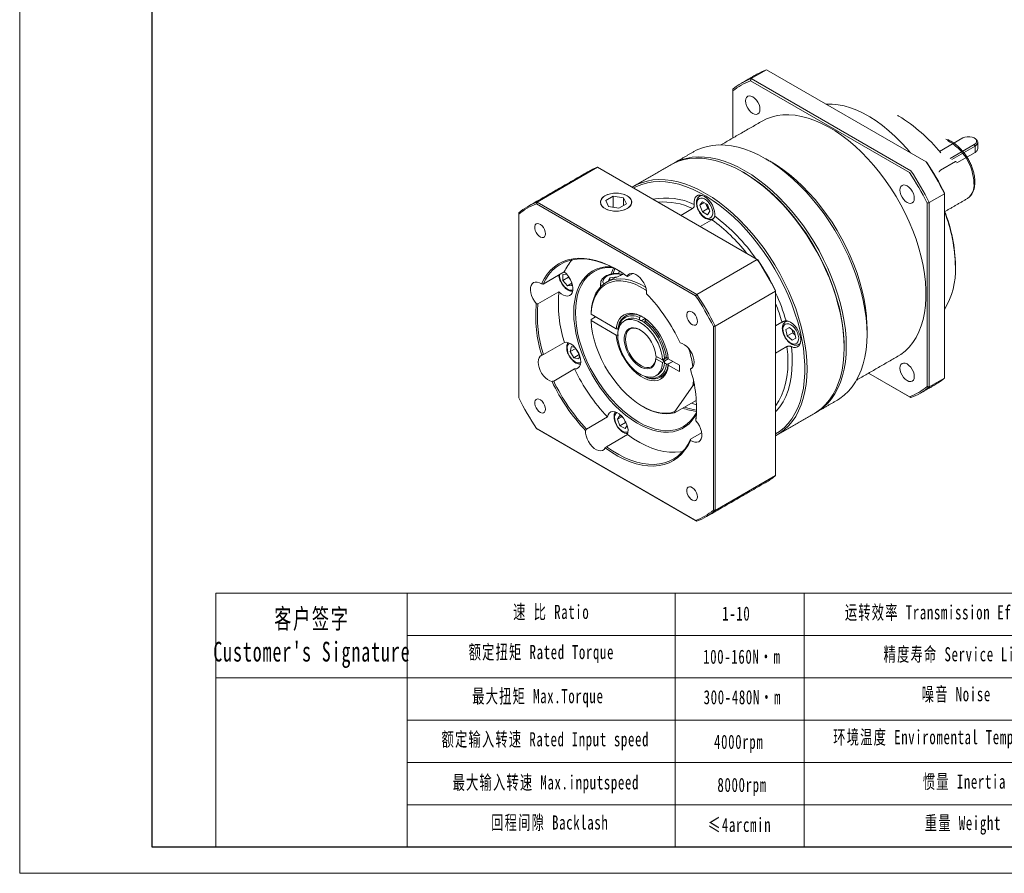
# Model space of a CAD drawing. Header units: millimetres. Extents: x -102 to 617, y -102 to 407.
# Tile 1 of 4: x -102 to 217, y -102 to 175. Entities that reach past the tile are written whole.
import ezdxf

# ---------------------------------------------------------------- set-up
doc = ezdxf.new("R2010")
doc.units = ezdxf.units.MM
doc.header["$LTSCALE"] = 10
doc.layers.get('0').update_dxf_attribs({"lineweight": 18})
doc.layers.add('7标注层', color=4, linetype='Continuous', lineweight=18)
doc.layers.add('图框_外框线', color=7, linetype='Continuous', lineweight=18)
doc.styles.add('标准', font='txt', dxfattribs={"width": 0.667})

msp = doc.modelspace()

# ---------------------------------------------------------------- linework, layer by layer
at = {"color": 7, "linetype": 'Continuous', "lineweight": 15}
for p, q in [((134.96, 155.84), (139.91, 158.7)), ((191.66, 128.82), (139.91, 158.7)), ((186.23, 125.42), (134.73, 155.15)), ((134.96, 155.84), (186.71, 125.96)), ((129.01, 152.41), (129.01, 151.85)), ((129.01, 151.85), (129.01, 136.59)), ((203.54, 136.61), (195.98, 132.24)), ((199.45, 129.99), (207.22, 134.48)), ((207.5, 133.99), (200.01, 129.67)), ((207.22, 134.48), (207.5, 133.99)), ((207.5, 133.99), (207.5, 131.94)), ((208.38, 135.22), (208.38, 133.2)), ((207.5, 131.94), (201.63, 128.55)), ((201.2, 128.98), (196.25, 126.12)), ((85.18, 127.1), (65.59, 115.79)), ((136.93, 97.23), (85.18, 127.1)), ((192.65, 115.67), (197.6, 118.52)), ((197.6, 118.79), (197.6, 118.52)), ((197.6, 58.77), (197.6, 118.52)), ((116.96, 85.49), (65.41, 115.25)), ((65.59, 115.79), (117.34, 85.92)), ((90.29, 117.73), (87.84, 116.31)), ((87.84, 116.31), (88.73, 114.38)), ((93.63, 117.21), (90.29, 117.73)), ((90.29, 114.14), (90.29, 117.73)), ((92.08, 113.87), (94.53, 115.28)), ((94.53, 115.28), (93.63, 117.21)), ((93.63, 114.76), (93.63, 117.21)), ((118.33, 114.78), (119.14, 115.94)), ((119.74, 115.6), (118.33, 114.78)), ((119.14, 115.94), (120.78, 115)), ((120.5, 114.75), (120.3, 115.27)), ((120.78, 115), (121.59, 112.89)), ((191.94, 56.05), (191.94, 115.52)), ((192.65, 115.67), (192.65, 55.91)), ((204.87, 116.88), (205.04, 116.98)), ((59.65, 112.36), (59.65, 111.92)), ((59.65, 111.92), (59.65, 52.39)), ((88.73, 114.38), (92.08, 113.87)), ((112.17, 111.52), (115.99, 113.72)), ((119.14, 112.68), (118.33, 114.78)), ((120.91, 113.7), (119.14, 112.68)), ((120.78, 111.73), (119.14, 112.68)), ((120.91, 113.7), (120.5, 114.75)), ((121.59, 112.89), (120.78, 111.73)), ((121.39, 113.42), (120.91, 113.7)), ((122.24, 110.12), (118.42, 107.91)), ((136.93, 97.23), (117.34, 85.92)), ((67.61, 89.26), (74.4, 93.18)), ((92.02, 92.66), (92.21, 93.46)), ((96.56, 92.68), (94.86, 91.7)), ((201.14, 95.18), (201.14, 94.77)), ((73.98, 92.34), (75.19, 92.45)), ((73.98, 90.45), (73.98, 92.34)), ((75.74, 91.47), (73.98, 90.45)), ((75.39, 88.69), (73.98, 90.45)), ((76.81, 89.51), (75.39, 88.69)), ((75.74, 91.47), (75.74, 91.77)), ((76.45, 90.59), (75.74, 91.47)), ((76.46, 90.58), (76.45, 90.59)), ((76.81, 89.78), (76.81, 88.82)), ((86.18, 89.46), (86.18, 88.38)), ((88.65, 90.19), (89.14, 91.25)), ((89.14, 91.25), (91.69, 91.65)), ((89.14, 90.45), (89.14, 91.25)), ((72.67, 86.72), (65.88, 82.8)), ((76.81, 88.82), (75.39, 88.69)), ((142.87, 86.93), (123.28, 75.62)), ((142.87, 87.14), (142.87, 86.93)), ((142.87, 27.17), (142.87, 86.93)), ((91.23, 74.74), (83.07, 79.45)), ((83.07, 77.81), (84.49, 78.63)), ((83.07, 77.41), (91.23, 72.7)), ((98.78, 78.36), (98.78, 77.66)), ((99.07, 78.86), (99.14, 78.9)), ((100.56, 78.07), (99.49, 77.46)), ((100.55, 76.64), (100.55, 77.34)), ((100.87, 77.85), (100.83, 77.83)), ((142.87, 75.69), (144.94, 76.89)), ((146.04, 77), (146.11, 77.04)), ((91.89, 74.36), (91.87, 74.37)), ((122.72, 15.98), (122.72, 75.51)), ((123.28, 75.62), (123.28, 15.86)), ((146.22, 74.51), (147.37, 75.17)), ((147.37, 75.17), (146.22, 74.51)), ((146.64, 72.44), (146.22, 74.51)), ((148.41, 73.46), (146.64, 72.44)), ((147.37, 75.17), (148.95, 73.77)), ((148.41, 73.46), (148.21, 74.43)), ((149.15, 72.8), (148.41, 73.46)), ((148.95, 73.77), (149.37, 71.71)), ((172.5, 74.97), (172.5, 72.93)), ((67.63, 66.44), (74.42, 70.36)), ((148.22, 71.04), (146.64, 72.44)), ((149.37, 71.71), (148.22, 71.04)), ((76.34, 67.39), (76.76, 68.97)), ((78.09, 68.4), (76.34, 67.39)), ((77.49, 65.39), (76.34, 67.39)), ((76.76, 68.97), (77.86, 68.68)), ((78.68, 67.41), (78.19, 68.27)), ((79.18, 66.56), (78.68, 67.41)), ((146.56, 68.99), (142.87, 66.86)), ((150.36, 69.68), (150.28, 69.64)), ((165.07, 69.05), (165.07, 68.64)), ((79.24, 66.4), (77.49, 65.39)), ((79.07, 64.97), (77.49, 65.39)), ((79.37, 66.07), (79.07, 64.97)), ((106.2, 64.67), (104.11, 65.87)), ((104.11, 65.3), (104.6, 65.59)), ((104.11, 65.06), (106.2, 63.85)), ((106.2, 64.67), (106.91, 65.08)), ((106.91, 64.26), (106.2, 63.85)), ((107.76, 65.37), (106.38, 64.57)), ((106.38, 64.57), (106.91, 64.26)), ((107.47, 65.37), (106.86, 65.72)), ((106.87, 65.67), (106.91, 65.69)), ((107.03, 64.39), (108.11, 65.01)), ((108.03, 65.36), (108.07, 65.38)), ((109.52, 64.18), (108.03, 63.32)), ((109.52, 64.18), (108.1, 63.36)), ((111.69, 62.93), (108.11, 65)), ((77.76, 61.74), (70.97, 57.82)), ((106.86, 63.67), (107.47, 63.32)), ((108.11, 62.95), (111.69, 60.89)), ((111.69, 60.89), (111.69, 62.93)), ((115.3, 61.78), (115.81, 62.08)), ((100.55, 59.33), (100.55, 59.36)), ((116.06, 56.24), (116.24, 57.88)), ((173.01, 60.38), (186.23, 52.75)), ((186.71, 52.48), (173.01, 60.38)), ((197.6, 58.77), (192.65, 55.91)), ((110.22, 47.93), (116.06, 56.24)), ((110.1, 47.47), (117.18, 51.55)), ((81.61, 42.25), (88.4, 46.17)), ((91.63, 45.45), (92.45, 46.61)), ((93.05, 46.27), (91.63, 45.45)), ((92.45, 43.35), (91.63, 45.45)), ((92.45, 46.61), (93.28, 46.13)), ((93.81, 45.42), (93.8, 45.44)), ((94.22, 44.37), (93.81, 45.42)), ((65.41, 42.41), (116.96, 12.65)), ((117.34, 12.43), (65.59, 42.3)), ((94.22, 44.37), (92.45, 43.35)), ((94.08, 42.4), (92.45, 43.35)), ((94.78, 43.4), (94.08, 42.4)), ((94.47, 44.22), (94.22, 44.37)), ((94.86, 40.44), (88.07, 36.53)), ((115.32, 38.96), (118.91, 41.04)), ((142.87, 27.17), (123.28, 15.86))]:
    msp.add_line(p, q, dxfattribs=at)
for p, q in [((23.54, -10.95), (23.54, -93.19)), ((110.34, -10.95), (110.34, -93.19))]:
    msp.add_line(p, q)
for points in [[(137.81, 145.91), (137.73, 146.65), (137.5, 147.43), (137.13, 148.21), (136.65, 148.91), (136.08, 149.51), (135.48, 149.95), (134.87, 150.21), (134.31, 150.26), (133.83, 150.11), (133.46, 149.77), (133.22, 149.25), (133.15, 148.6), (133.22, 147.86), (133.46, 147.07), (133.83, 146.3), (134.31, 145.59), (134.87, 145), (135.48, 144.56), (136.08, 144.3), (136.65, 144.25), (137.13, 144.4), (137.5, 144.74), (137.73, 145.26), (137.81, 145.91)], [(186.54, 131.77), (185.46, 133.06), (183.56, 135.15), (181.59, 137.11), (179.58, 138.94), (177.54, 140.6), (175.46, 142.11), (173.38, 143.45), (171.29, 144.61), (169.2, 145.59), (167.14, 146.38), (165.11, 146.98), (163.12, 147.38), (161.19, 147.58), (159.32, 147.59), (159.16, 147.58)], [(138.48, 142.06), (139.88, 142.77), (141.57, 143.4), (143.36, 143.84), (145.24, 144.07), (147.19, 144.11), (149.21, 143.95), (151.28, 143.58), (153.4, 143.02), (155.56, 142.27), (157.74, 141.32), (159.93, 140.19), (162.13, 138.88), (164.31, 137.39), (166.48, 135.74), (168.62, 133.93), (170.72, 131.97), (172.76, 129.87), (174.75, 127.64), (176.66, 125.29), (178.5, 122.84), (180.24, 120.29), (181.89, 117.66), (183.43, 114.96), (184.85, 112.21), (186.16, 109.42), (187.33, 106.6), (188.37, 103.76), (189.28, 100.93), (190.03, 98.11), (190.65, 95.32), (191.11, 92.58), (191.42, 89.89), (191.57, 87.27), (191.57, 84.74), (191.42, 82.3), (191.11, 79.96), (190.65, 77.75), (190.03, 75.67), (189.28, 73.73), (188.37, 71.94), (187.33, 70.3), (186.16, 68.84), (184.85, 67.55), (183.43, 66.45), (182.48, 65.85)], [(116.37, 132.18), (117.18, 132.62), (118.87, 133.34), (120.66, 133.88), (122.53, 134.21), (124.49, 134.36), (126.52, 134.3), (128.61, 134.04), (130.75, 133.59), (132.93, 132.95), (135.14, 132.11), (137.38, 131.09), (139.62, 129.88), (141.86, 128.5), (144.1, 126.94), (146.31, 125.22), (148.49, 123.35), (150.63, 121.33), (152.72, 119.17), (154.75, 116.89), (156.7, 114.49), (158.58, 111.98), (160.37, 109.38), (162.06, 106.7), (163.65, 103.95), (165.12, 101.15), (166.48, 98.3), (167.71, 95.42), (168.81, 92.53), (169.78, 89.63), (170.6, 86.74), (171.28, 83.88), (171.81, 81.05), (172.19, 78.28), (172.42, 75.56), (172.5, 72.93), (172.42, 70.38), (172.19, 67.94), (171.81, 65.6), (171.28, 63.39), (170.6, 61.31), (169.78, 59.37), (168.81, 57.59), (167.71, 55.96), (166.48, 54.51), (165.12, 53.22), (163.65, 52.12), (162.87, 51.64)], [(207.22, 134.48), (207.7, 134.86), (207.95, 135.31), (207.95, 135.78), (207.7, 136.23), (207.22, 136.61), (206.56, 136.88), (205.79, 137.03), (204.98, 137.03), (204.2, 136.88), (203.54, 136.61)], [(207.5, 136.44), (207.78, 136.26), (208.19, 135.82), (208.37, 135.34), (208.31, 134.85), (208.01, 134.39), (207.5, 133.99)], [(165.07, 68.64), (165, 71.28), (164.77, 73.99), (164.39, 76.77), (163.86, 79.59), (163.18, 82.45), (162.35, 85.34), (161.39, 88.24), (160.29, 91.13), (159.06, 94.01), (157.7, 96.86), (156.22, 99.67), (154.64, 102.42), (152.94, 105.1), (151.16, 107.7), (149.28, 110.2), (147.32, 112.6), (145.29, 114.89), (143.21, 117.05), (141.07, 119.06), (138.88, 120.94), (136.67, 122.66), (134.44, 124.21), (132.19, 125.59), (129.95, 126.8), (127.72, 127.82), (125.5, 128.66), (123.32, 129.31), (121.18, 129.76), (119.09, 130.01), (117.07, 130.07), (115.11, 129.93), (113.23, 129.59), (111.44, 129.06), (109.75, 128.33), (108.95, 127.9)], [(109.3, 128.1), (110.46, 128.74), (112.15, 129.47), (113.94, 130), (115.82, 130.34), (117.77, 130.48), (119.8, 130.42), (121.89, 130.17), (124.03, 129.72), (126.21, 129.07), (128.42, 128.23), (130.66, 127.21), (132.9, 126), (135.15, 124.62), (137.38, 123.06), (139.59, 121.35), (141.77, 119.47), (143.91, 117.45), (146, 115.3), (148.03, 113.01), (149.99, 110.61), (151.86, 108.11), (153.65, 105.51), (155.34, 102.83), (156.93, 100.08), (158.41, 97.27), (159.76, 94.42), (161, 91.54), (162.1, 88.65), (163.06, 85.75), (163.88, 82.86), (164.56, 80), (165.09, 77.17), (165.48, 74.4), (165.71, 71.69), (165.78, 69.05), (165.71, 66.5), (165.48, 64.06), (165.09, 61.72), (164.56, 59.51), (163.88, 57.43), (163.06, 55.5), (162.1, 53.71), (161, 52.09), (159.76, 50.63), (158.41, 49.35), (156.93, 48.24), (155.79, 47.56)], [(141.39, 128.86), (143.03, 127.86), (145.22, 126.37), (147.39, 124.72), (149.53, 122.91), (151.63, 120.95), (153.67, 118.85), (155.66, 116.62), (157.57, 114.27), (159.41, 111.82), (161.15, 109.27), (162.8, 106.64), (164.34, 103.94), (165.76, 101.19), (167.06, 98.4), (168.24, 95.58), (169.28, 92.74), (170.18, 89.91), (170.94, 87.09), (171.55, 84.3), (172.02, 81.56), (172.33, 78.87), (172.48, 76.25), (172.5, 74.97)], [(132.55, 125.39), (134.23, 124.37), (136.47, 122.85), (138.69, 121.17), (140.88, 119.33), (143.03, 117.34), (145.12, 115.21), (147.16, 112.95), (149.13, 110.56), (151.03, 108.07), (152.83, 105.49), (154.53, 102.82), (156.14, 100.07), (157.62, 97.27), (158.99, 94.43), (160.24, 91.55), (161.35, 88.66), (162.32, 85.76), (163.16, 82.87), (163.84, 80.01), (164.38, 77.18), (164.77, 74.4), (165, 71.69), (165.07, 69.05)], [(165.07, 69.05), (165.06, 70.36), (164.9, 73.04), (164.59, 75.78), (164.13, 78.59), (163.52, 81.43), (162.76, 84.31), (161.85, 87.21), (160.81, 90.11), (159.63, 92.99), (158.32, 95.86), (156.89, 98.68), (155.35, 101.45), (153.69, 104.16), (151.94, 106.79), (150.09, 109.33), (148.16, 111.77), (146.15, 114.09), (144.08, 116.29), (141.96, 118.35), (139.79, 120.27), (137.58, 122.03), (135.35, 123.63), (133.11, 125.06), (132.55, 125.39)], [(96.39, 120.63), (97.73, 121.39), (99.42, 122.12), (101.21, 122.65), (103.09, 122.99), (105.05, 123.13), (107.07, 123.07), (109.16, 122.82), (111.3, 122.37), (113.48, 121.72), (115.7, 120.89), (117.93, 119.86), (120.17, 118.65), (122.42, 117.27), (124.65, 115.72), (126.86, 114), (129.04, 112.13), (131.18, 110.11), (133.27, 107.95), (135.3, 105.66), (137.26, 103.26), (139.13, 100.76), (140.92, 98.16), (142.62, 95.48), (144.2, 92.73), (145.68, 89.92), (147.04, 87.07), (148.27, 84.2), (149.37, 81.3), (150.33, 78.4), (151.16, 75.51), (151.83, 72.65), (152.37, 69.83), (152.75, 67.05), (152.98, 64.34), (153.05, 61.7), (152.98, 59.16), (152.75, 56.71), (152.37, 54.38), (151.83, 52.16), (151.16, 50.08), (150.33, 48.15), (149.37, 46.36), (148.27, 44.74), (147.04, 43.28), (145.68, 42), (144.2, 40.9), (142.87, 40.11)], [(142.87, 40.67), (144.17, 41.52), (145.6, 42.69), (146.9, 44.05), (148.08, 45.57), (149.13, 47.27), (150.03, 49.12), (150.79, 51.12), (151.4, 53.26), (151.86, 55.53), (152.17, 57.92), (152.33, 60.42), (152.33, 63.01), (152.17, 65.69), (151.86, 68.43), (151.4, 71.24), (150.79, 74.09), (150.03, 76.97), (149.13, 79.86), (148.08, 82.76), (146.9, 85.65), (145.6, 88.51), (144.17, 91.33), (142.62, 94.11), (140.97, 96.81), (139.21, 99.44), (137.36, 101.98), (135.43, 104.42), (133.42, 106.74), (131.35, 108.94), (129.23, 111.01), (127.06, 112.92), (124.85, 114.68), (122.62, 116.28), (120.38, 117.71), (118.14, 118.96), (115.9, 120.03), (113.68, 120.91), (111.49, 121.6), (109.34, 122.09), (107.24, 122.38), (105.2, 122.47), (103.23, 122.37), (101.34, 122.06), (99.54, 121.55), (97.83, 120.85), (96.87, 120.35)], [(187.81, 117.04), (187.73, 117.79), (187.5, 118.57), (187.13, 119.34), (186.65, 120.05), (186.08, 120.64), (185.48, 121.08), (184.87, 121.34), (184.31, 121.4), (183.83, 121.25), (183.46, 120.9), (183.22, 120.39), (183.15, 119.74), (183.22, 118.99), (183.46, 118.21), (183.83, 117.44), (184.31, 116.73), (184.87, 116.14), (185.48, 115.7), (186.08, 115.44), (186.65, 115.38), (187.13, 115.53), (187.5, 115.88), (187.73, 116.39), (187.81, 117.04)], [(87.58, 117.88), (86.9, 117.4), (86.42, 116.85), (86.14, 116.26), (86.09, 115.64), (86.26, 115.03), (86.64, 114.46), (87.22, 113.94), (87.97, 113.51), (88.87, 113.17), (89.86, 112.95), (90.92, 112.86), (91.98, 112.89), (93.01, 113.05), (93.96, 113.33), (94.79, 113.71), (95.46, 114.19), (95.94, 114.74), (96.22, 115.34), (96.28, 115.95), (96.11, 116.56), (95.73, 117.13), (95.15, 117.65), (94.39, 118.08), (93.5, 118.42), (92.5, 118.64), (91.45, 118.74), (90.38, 118.7), (89.35, 118.55), (88.4, 118.27), (87.58, 117.88)], [(89.87, 118.61), (88.89, 118.4), (88, 118.06), (87.26, 117.63), (86.68, 117.12), (86.3, 116.55), (86.14, 115.95), (86.19, 115.34), (86.46, 114.75), (86.94, 114.21), (87.61, 113.73), (88.43, 113.35), (89.37, 113.07), (90.39, 112.92), (91.45, 112.88), (92.49, 112.98), (93.48, 113.2), (94.36, 113.53), (95.11, 113.96), (95.68, 114.47), (96.06, 115.04), (96.23, 115.64), (96.17, 116.25), (95.9, 116.84), (95.42, 117.39), (94.76, 117.86), (93.93, 118.24), (92.99, 118.52), (91.97, 118.68), (90.92, 118.71), (89.87, 118.61)], [(116.51, 115.04), (116.47, 115.9), (116.58, 116.66), (116.85, 117.28), (117.26, 117.74), (117.79, 118.02), (118.41, 118.09), (119.1, 117.96), (119.82, 117.63), (120.54, 117.13), (121.23, 116.46), (121.85, 115.67), (122.38, 114.79), (122.79, 113.86), (123.06, 112.92), (123.17, 112.03), (123.13, 111.21)], [(117.4, 115.32), (117.48, 114.53), (117.72, 113.71), (118.09, 112.89), (118.59, 112.13), (119.17, 111.48), (119.8, 110.98), (120.44, 110.65), (121.05, 110.53), (121.6, 110.61), (122.03, 110.9), (122.34, 111.37), (122.5, 112), (122.5, 112.74), (122.34, 113.55), (122.03, 114.38), (121.6, 115.17), (121.05, 115.89), (120.44, 116.47), (119.8, 116.88), (119.17, 117.11), (118.59, 117.13), (118.09, 116.94), (117.72, 116.56), (117.48, 116.01), (117.4, 115.32)], [(118.28, 117.78), (118.61, 117.91), (119.06, 117.97)], [(68.32, 105.58), (68.25, 106.23), (68.02, 106.91), (67.66, 107.56), (67.2, 108.13), (66.69, 108.56), (66.16, 108.82), (65.67, 108.88), (65.26, 108.74), (64.96, 108.41), (64.81, 107.91), (64.81, 107.31), (64.96, 106.63), (65.26, 105.96), (65.67, 105.34), (66.16, 104.84), (66.69, 104.49), (67.2, 104.33), (67.66, 104.37), (68.02, 104.61), (68.25, 105.02), (68.32, 105.58)], [(67.04, 89.31), (67.87, 90.95), (68.85, 92.43), (69.96, 93.73), (71.2, 94.86), (72.56, 95.8), (74.03, 96.56), (75.6, 97.11), (77.27, 97.47), (79.02, 97.63), (80.84, 97.58), (82.73, 97.33), (84.66, 96.89), (86.64, 96.24), (88.64, 95.4), (90.66, 94.38), (92.68, 93.17), (94.69, 91.78)], [(91.33, 93.99), (90.89, 94.24), (88.9, 95.25), (86.93, 96.07), (84.99, 96.7), (83.08, 97.14), (81.23, 97.38), (79.43, 97.43), (77.71, 97.27), (76.07, 96.92), (74.52, 96.37), (73.07, 95.64), (71.73, 94.71), (70.51, 93.6), (69.41, 92.32), (68.44, 90.87), (67.61, 89.26)], [(74.4, 93.18), (75.11, 92.53), (75.77, 91.74), (76.32, 90.85), (76.76, 89.9), (77.05, 88.95), (77.19, 88.02), (77.16, 87.18), (76.96, 86.46), (76.62, 85.9), (76.14, 85.53), (75.54, 85.36), (74.86, 85.4), (74.13, 85.65), (73.39, 86.1), (72.67, 86.72)], [(77.46, 80.03), (77.54, 82.05), (77.77, 83.97), (78.15, 85.76), (78.68, 87.43), (79.36, 88.95), (80.18, 90.32), (81.12, 91.52), (82.2, 92.55), (83.4, 93.4), (84.7, 94.06), (86.11, 94.53), (87.6, 94.8), (89.18, 94.87), (89.74, 94.85)], [(90.18, 94.64), (89.87, 94.66), (88.28, 94.62), (86.77, 94.38), (85.35, 93.94), (84.04, 93.31), (82.83, 92.48), (81.74, 91.47), (80.78, 90.29), (79.95, 88.93), (79.27, 87.42), (78.73, 85.76), (78.34, 83.96), (78.11, 82.05), (78.03, 80.03)], [(93.04, 92.28), (92.28, 92.45), (91.31, 92.53), (90.32, 92.48), (89.39, 92.3), (88.55, 92), (87.85, 91.6), (87.33, 91.11), (87.02, 90.57), (86.93, 90), (87.08, 89.44), (87.17, 89.27)], [(89.64, 92.54), (90.01, 93.62), (90.39, 94.51)], [(90.78, 94.3), (90.65, 93.99), (90.2, 92.65)], [(101.07, 86.12), (101.05, 86.96), (100.88, 87.86), (100.57, 88.79), (100.13, 89.69), (99.57, 90.54), (98.94, 91.29), (98.24, 91.9), (97.53, 92.35), (96.82, 92.63), (96.15, 92.7), (95.56, 92.58), (95.06, 92.27), (94.69, 91.78)], [(67.04, 89.31), (66.32, 89.7), (65.62, 89.91), (64.98, 89.92), (64.42, 89.73), (63.96, 89.35), (63.63, 88.81), (63.45, 88.11), (63.41, 87.31), (63.53, 86.42), (63.8, 85.5), (64.2, 84.58), (64.72, 83.71), (65.33, 82.92)], [(72.83, 92.28), (72.86, 91.61), (73.03, 90.8), (73.35, 89.97), (73.8, 89.18), (74.35, 88.48), (74.96, 87.91), (75.61, 87.51), (76.23, 87.3), (76.81, 87.3), (77.18, 87.43)], [(83.07, 79.86), (83.24, 81.65), (83.56, 83.33), (84.04, 84.87), (84.67, 86.27), (85.44, 87.5), (86.35, 88.56), (87.39, 89.43), (88.55, 90.11), (89.81, 90.6), (91.17, 90.88), (92.62, 90.96), (94.13, 90.83), (95.7, 90.5), (97.31, 89.96), (98.95, 89.23), (100.59, 88.31), (100.79, 88.18)], [(101.02, 87.19), (100.66, 87.43), (99.02, 88.4), (97.39, 89.17), (95.78, 89.75), (94.21, 90.12), (92.69, 90.29), (91.24, 90.25), (89.87, 90), (88.6, 89.55), (87.43, 88.89), (86.38, 88.05), (85.47, 87.01), (84.69, 85.8), (84.05, 84.42), (83.57, 82.9), (83.24, 81.23), (83.07, 79.45)], [(117.22, 47.25), (116.76, 46.4), (115.87, 45.12), (114.86, 44), (113.72, 43.06), (112.47, 42.31), (111.11, 41.75), (109.66, 41.38), (108.13, 41.21), (106.52, 41.23), (104.85, 41.46), (103.13, 41.88), (101.37, 42.5), (99.59, 43.3), (97.81, 44.29), (96.02, 45.45), (94.25, 46.78), (92.51, 48.27), (90.82, 49.91), (89.18, 51.67), (87.6, 53.56), (86.11, 55.56), (84.7, 57.65), (83.4, 59.82), (82.2, 62.04), (81.12, 64.31), (80.18, 66.61), (79.36, 68.92), (78.68, 71.23), (78.15, 73.5), (77.77, 75.74), (77.54, 77.92), (77.46, 80.03)], [(78.03, 80.03), (78.11, 77.92), (78.34, 75.74), (78.73, 73.5), (79.27, 71.22), (79.95, 68.92), (80.78, 66.61), (81.74, 64.31), (82.83, 62.04), (84.04, 59.82), (85.35, 57.66), (86.77, 55.59), (88.28, 53.61), (89.87, 51.74), (91.52, 49.99), (93.23, 48.39), (94.98, 46.93), (96.75, 45.64), (98.54, 44.51), (100.32, 43.57), (102.1, 42.82), (103.84, 42.26), (105.55, 41.89), (107.2, 41.73), (108.79, 41.77), (110.3, 42.01), (111.72, 42.45), (113.04, 43.08), (114.24, 43.9), (115.33, 44.92), (116.29, 46.1), (117.12, 47.46), (117.26, 47.73)], [(91.23, 74.74), (91.43, 75.97), (91.8, 77.06), (92.32, 77.99), (92.98, 78.74), (93.77, 79.3), (94.68, 79.65), (95.68, 79.8), (96.76, 79.73), (97.9, 79.45), (99.08, 78.96), (100.26, 78.28), (101.43, 77.41), (102.57, 76.38), (103.65, 75.2), (104.66, 73.89), (105.56, 72.49), (106.35, 71.02), (107.02, 69.5), (107.54, 67.97), (107.9, 66.46), (108.11, 65)], [(117.57, 77.15), (117.5, 77.8), (117.27, 78.48), (116.91, 79.13), (116.45, 79.7), (115.94, 80.13), (115.41, 80.39), (114.92, 80.45), (114.51, 80.31), (114.21, 79.97), (114.06, 79.48), (114.06, 78.87), (114.21, 78.2), (114.51, 77.53), (114.92, 76.91), (115.41, 76.41), (115.94, 76.06), (116.45, 75.9), (116.91, 75.94), (117.27, 76.18), (117.5, 76.59), (117.57, 77.15)], [(83.07, 77.41), (83.25, 75.39), (83.58, 73.32), (84.08, 71.19), (84.74, 69.05), (85.54, 66.9), (86.49, 64.77), (87.57, 62.68), (88.77, 60.66), (90.08, 58.71), (91.48, 56.87), (92.97, 55.15), (94.53, 53.57), (96.13, 52.14), (97.78, 50.87), (99.44, 49.79), (101.1, 48.9), (102.75, 48.21), (104.37, 47.73), (105.94, 47.46), (107.45, 47.4), (108.88, 47.56), (110.22, 47.93)], [(106.2, 64.67), (106.07, 65.97), (105.79, 67.32), (105.35, 68.69), (104.78, 70.06), (104.09, 71.4), (103.28, 72.67), (102.38, 73.85), (101.4, 74.91), (100.38, 75.83), (99.32, 76.59), (98.25, 77.18), (97.2, 77.57), (96.19, 77.77), (95.23, 77.77), (94.36, 77.56), (93.59, 77.16), (92.93, 76.57), (92.41, 75.8), (92.02, 74.87), (91.79, 73.81), (91.71, 72.62), (91.79, 71.35), (92.02, 70.01), (92.41, 68.64), (92.93, 67.27), (93.59, 65.92), (94.36, 64.62), (95.23, 63.41), (96.19, 62.31), (97.2, 61.34), (98.25, 60.52), (99.32, 59.87), (100.38, 59.41), (101.4, 59.15), (102.38, 59.09), (103.28, 59.22), (104.09, 59.56), (104.78, 60.09), (105.35, 60.81), (105.79, 61.68), (106.07, 62.7), (106.2, 63.85)], [(106.91, 65.08), (106.78, 66.37), (106.49, 67.73), (106.06, 69.1), (105.49, 70.47), (104.79, 71.8), (103.99, 73.08), (103.09, 74.25), (102.11, 75.32), (101.08, 76.24), (100.02, 77), (98.96, 77.59), (97.91, 77.98), (96.89, 78.18), (95.94, 78.18), (95.07, 77.97), (94.54, 77.72)], [(100.83, 77.83), (102.03, 76.88), (102.26, 76.68)], [(146.27, 77.36), (146.96, 77.22), (147.68, 76.89), (148.4, 76.37), (149.09, 75.7), (149.71, 74.91), (150.23, 74.02), (150.63, 73.09), (150.9, 72.16), (151.01, 71.26), (150.96, 70.45), (150.76, 69.76), (150.41, 69.22), (149.94, 68.86), (149.36, 68.7), (148.69, 68.74), (147.98, 68.98)], [(104.11, 65.06), (103.97, 64.11), (103.67, 63.29), (103.23, 62.63), (102.66, 62.15), (101.98, 61.86), (101.2, 61.78), (100.35, 61.9), (99.46, 62.22), (98.56, 62.73), (97.66, 63.42), (96.81, 64.26), (96.02, 65.23), (95.33, 66.3), (94.74, 67.44), (94.29, 68.6), (93.98, 69.76), (93.82, 70.88), (93.82, 71.93), (93.98, 72.87), (94.29, 73.67), (94.74, 74.31), (95.33, 74.77), (96.02, 75.04), (96.81, 75.1), (97.66, 74.96), (98.56, 74.61), (99.46, 74.08), (100.35, 73.38), (101.2, 72.52), (101.98, 71.53), (102.66, 70.46), (103.23, 69.31), (103.67, 68.15), (103.97, 66.99), (104.11, 65.87)], [(99.07, 74.34), (98.55, 74.59), (97.68, 74.87), (96.85, 74.95), (96.11, 74.82), (95.46, 74.48), (94.93, 73.96), (94.54, 73.25), (94.3, 72.4), (94.22, 71.42), (94.3, 70.35), (94.54, 69.21), (94.93, 68.06), (95.46, 66.93), (96.11, 65.84), (96.85, 64.85), (97.68, 63.97), (98.55, 63.25), (99.44, 62.7), (100.33, 62.34), (101.17, 62.18), (101.95, 62.23), (102.64, 62.48), (103.22, 62.94), (103.67, 63.57), (103.97, 64.37), (104.11, 65.3)], [(147.13, 76.35), (146.54, 76.41), (146.02, 76.27), (145.62, 75.92), (145.35, 75.4), (145.23, 74.74), (145.28, 73.97), (145.49, 73.15), (145.84, 72.33), (146.31, 71.55), (146.88, 70.87), (147.5, 70.34), (148.14, 69.97), (148.76, 69.81), (149.32, 69.85), (149.79, 70.09), (150.12, 70.53), (150.32, 71.13), (150.35, 71.85), (150.22, 72.65), (149.94, 73.48), (149.53, 74.28), (149.01, 75.02), (148.41, 75.63), (147.77, 76.08), (147.13, 76.35)], [(74.42, 70.36), (75.07, 70.4), (75.78, 70.23), (76.52, 69.85), (77.26, 69.29), (77.95, 68.57), (78.56, 67.73), (79.07, 66.81), (79.44, 65.85), (79.66, 64.91), (79.72, 64.01), (79.61, 63.23), (79.35, 62.58), (78.94, 62.1), (78.4, 61.81), (77.76, 61.74)], [(108.11, 62.95), (107.9, 61.73), (107.54, 60.64), (107.02, 59.71), (106.35, 58.96), (105.56, 58.4), (104.66, 58.04), (103.65, 57.9), (102.57, 57.96), (101.43, 58.24), (100.26, 58.73), (99.08, 59.41), (97.9, 60.28), (96.76, 61.32), (95.68, 62.5), (94.68, 63.8), (93.77, 65.2), (92.98, 66.68), (92.32, 68.19), (91.8, 69.72), (91.43, 71.23), (91.23, 72.7)], [(115.25, 61.7), (115.74, 62.01), (116.11, 62.5), (116.35, 63.15), (116.43, 63.92), (116.36, 64.79), (116.15, 65.7), (115.79, 66.63), (115.31, 67.52), (114.72, 68.34), (114.06, 69.04), (113.36, 69.61), (112.64, 70), (111.94, 70.21)], [(76.08, 70.1), (75.77, 69.82), (75.49, 69.32), (75.36, 68.66), (75.39, 67.9), (75.59, 67.08), (75.92, 66.26), (76.39, 65.48), (76.95, 64.79), (77.57, 64.24), (78.21, 63.86), (78.84, 63.68), (79.4, 63.7), (79.71, 63.82)], [(107.75, 67.17), (107.81, 66.88), (108.03, 65.36)], [(142.87, 49.79), (142.92, 49.86), (143.94, 51.42), (144.82, 53.15), (145.54, 55.03), (146.11, 57.07), (146.53, 59.23), (146.78, 61.52), (146.87, 63.92), (146.79, 66.42), (146.56, 68.99)], [(147.98, 68.98), (148.21, 66.35), (148.28, 63.81), (148.18, 61.37), (147.92, 59.04), (147.49, 56.83), (146.91, 54.76), (146.17, 52.84), (145.27, 51.08), (144.23, 49.49), (143.04, 48.07), (142.87, 47.9)], [(155.44, 47.35), (156.22, 47.84), (157.7, 48.94), (159.06, 50.22), (160.29, 51.68), (161.39, 53.3), (162.35, 55.09), (163.18, 57.02), (163.86, 59.1), (164.39, 61.32), (164.77, 63.65), (165, 66.1), (165.07, 68.64)], [(67.12, 66.2), (66.62, 65.89), (66.25, 65.39), (66.02, 64.75), (65.93, 63.97), (66, 63.11), (66.22, 62.19), (66.58, 61.27), (67.06, 60.38), (67.64, 59.56), (68.3, 58.85), (69.01, 58.29), (69.72, 57.9), (70.42, 57.69)], [(187.81, 59.3), (187.73, 60.05), (187.5, 60.83), (187.13, 61.6), (186.65, 62.31), (186.08, 62.91), (185.48, 63.35), (184.87, 63.6), (184.31, 63.66), (183.83, 63.51), (183.46, 63.17), (183.22, 62.65), (183.15, 62), (183.22, 61.26), (183.46, 60.47), (183.83, 59.7), (184.31, 58.99), (184.87, 58.4), (185.48, 57.96), (186.08, 57.7), (186.65, 57.64), (187.13, 57.79), (187.5, 58.14), (187.73, 58.65), (187.81, 59.3)], [(68.32, 48.71), (68.25, 49.36), (68.02, 50.04), (67.66, 50.69), (67.2, 51.26), (66.69, 51.69), (66.16, 51.95), (65.67, 52.01), (65.26, 51.87), (64.96, 51.53), (64.81, 51.04), (64.81, 50.43), (64.96, 49.76), (65.26, 49.09), (65.67, 48.47), (66.16, 47.97), (66.69, 47.62), (67.2, 47.46), (67.66, 47.5), (68.02, 47.74), (68.25, 48.15), (68.32, 48.71)], [(88.4, 46.17), (88.6, 46.88), (88.96, 47.43), (89.45, 47.79), (90.06, 47.94), (90.74, 47.88), (91.47, 47.62), (92.22, 47.15), (92.93, 46.52), (93.59, 45.74), (94.16, 44.85), (94.6, 43.91), (94.91, 42.95), (95.06, 42.02), (95.04, 41.17), (94.86, 40.44)], [(117.25, 50.08), (115.6, 50.62), (115.57, 50.63)], [(117.05, 45.42), (117.22, 47.27), (117.27, 49.05)], [(91.43, 47.64), (91.07, 47.31), (90.81, 46.78), (90.71, 46.11), (90.76, 45.34), (90.97, 44.52), (91.33, 43.7), (91.8, 42.92), (92.37, 42.25), (93, 41.72), (93.64, 41.36), (94.26, 41.21), (94.82, 41.26), (95.06, 41.36)], [(115.33, 38.59), (116.04, 38.2), (116.74, 37.99), (117.38, 37.98), (117.95, 38.17), (118.4, 38.54), (118.73, 39.09), (118.92, 39.78), (118.95, 40.59), (118.83, 41.48), (118.57, 42.4), (118.17, 43.32), (117.65, 44.19), (117.04, 44.97)], [(81.29, 41.78), (81.31, 40.94), (81.48, 40.04), (81.79, 39.11), (82.24, 38.2), (82.79, 37.36), (83.43, 36.61), (84.12, 36), (84.84, 35.54), (85.54, 35.27), (86.21, 35.19), (86.8, 35.31), (87.3, 35.63), (87.67, 36.12)], [(115.33, 38.59), (114.49, 36.95), (113.51, 35.47), (112.4, 34.16), (111.16, 33.04), (109.8, 32.09), (108.33, 31.34), (106.76, 30.78), (105.09, 30.43), (103.34, 30.27), (101.52, 30.32), (99.64, 30.56), (97.7, 31.01), (95.73, 31.66), (93.72, 32.49), (91.71, 33.52), (89.69, 34.73), (87.67, 36.12)], [(88.07, 36.53), (90.05, 35.17), (92.04, 33.98), (94.03, 32.98), (96, 32.15), (97.94, 31.52), (99.85, 31.08), (101.7, 30.84), (103.5, 30.8), (105.22, 30.95), (106.86, 31.3), (108.41, 31.85), (109.86, 32.59), (111.2, 33.51), (112.42, 34.62), (113.52, 35.9), (114.49, 37.35), (115.32, 38.96)], [(112.79, 35.01), (112.01, 34.87), (110.29, 34.72), (108.49, 34.76), (106.64, 35), (104.73, 35.44), (102.79, 36.07), (100.82, 36.89), (98.83, 37.9), (96.84, 39.09), (94.86, 40.44)], [(117.57, 20.28), (117.5, 20.92), (117.27, 21.6), (116.91, 22.26), (116.45, 22.82), (115.94, 23.26), (115.41, 23.51), (114.92, 23.58), (114.51, 23.43), (114.21, 23.1), (114.06, 22.61), (114.06, 22), (114.21, 21.33), (114.51, 20.66), (114.92, 20.04), (115.41, 19.53), (115.94, 19.19), (116.45, 19.02), (116.91, 19.06), (117.27, 19.3), (117.5, 19.72), (117.57, 20.28)]]:
    msp.add_lwpolyline(points, dxfattribs=at)
for centre, radius, start, end in [((146.54, 140.34), 19.52, 109.8546, 119.9764), ((141.56, 137.54), 19.45, 109.8425, 130.1683), ((141.37, 137.05), 19.28, 110.1462, 129.8646), ((155.9, 99.39), 51.82, 38.6822, 58.7839), ((190.61, 121.29), 16.55, 2.1756, 61.3974), ((107.96, 73.64), 100.25, 26.6001, 33.3999), ((108.81, 74.12), 99.4, 26.7024, 33.2976), ((91.81, 108.74), 19.52, 109.8546, 119.9764), ((103.15, 70.86), 99.4, 26.7024, 33.2976), ((103.01, 70.78), 100.25, 26.6001, 33.3999), ((201.61, 121.36), 5.56, 308.0659, 5.6866), ((72.19, 97.49), 19.45, 109.8425, 130.1683), ((72.04, 97.11), 19.31, 110.0851, 129.9257), ((107.32, 96.24), 20.92, 63.9531, 101.5532), ((106.64, 94.47), 21.4, 64.0933, 95.0096), ((123.2, 115.81), 2.9, 191.3043, 201.4535), ((123.58, 115.93), 3.29, 200.9905, 227.6881), ((150.64, 94.34), 50.51, 0.9462, 21.5869), ((148.78, 93.68), 52.37, 1.1947, 21.2084), ((89.99, 65.66), 54.92, 37.6844, 54.0507), ((88.24, 63.86), 58.82, 34.8424, 53.6082), ((88.35, 87.03), 15.24, 138.5105, 156.2153), ((53.23, 42.04), 100.25, 26.6001, 33.3999), ((53.91, 42.43), 99.57, 26.6818, 33.3182), ((175.79, 93.94), 25.37, 329.3254, 1.877), ((79.11, 92.72), 3.4, 200.9241, 218.7481), ((87.99, 89.48), 1.81, 179.8133, 208.8165), ((113.34, 82.8), 40.86, 174.4903, 197.7209), ((84.31, 59.4), 64.5, 16.1626, 24.7908), ((55.97, 43.63), 61.97, 25.4022, 43.2917), ((33.76, 30.8), 99.57, 26.6818, 33.3182), ((33.65, 30.74), 100.25, 26.6001, 33.3999), ((106.43, 78.86), 41.3, 174.3577, 197.8535), ((106.55, 78.88), 40.86, 174.4903, 197.7209), ((85.87, 59.99), 61.44, 15.9602, 21.9142), ((96.63, 74.76), 4.76, 59.2477, 180.7631), ((96.46, 74.41), 4.59, 59.5448, 180.466), ((96.66, 74.03), 5.52, 54.7187, 115.6187), ((90.04, 63.29), 17.55, 6.7986, 53.2014), ((146.87, 75.68), 1.56, 89.2804, 119.2858), ((151.42, 75.2), 3.3, 193.5215, 226.4729), ((149.56, 71.02), 1.56, 300.7096, 330.7134), ((81.6, 69.1), 3.37, 200.9016, 210.0729), ((81.6, 69.09), 3.37, 209.9271, 219.0931), ((84.01, 58.11), 32.35, 7.6709, 18.4963), ((102.06, 63.98), 4.85, 304.2176, 3.299), ((133.1, 88.14), 61.32, 205.5031, 223.1908), ((102.88, 63.29), 4.59, 239.5448, 0.466), ((103.27, 63.26), 4.76, 239.2477, 0.7631), ((102.75, 63.52), 5.36, 304.3332, 358.3707), ((75.94, 49.03), 41.3, 354.3577, 17.8535), ((126.4, 84.27), 61.97, 205.4022, 223.2917), ((126.31, 84.22), 61.32, 205.5031, 223.1908), ((185.02, 73.67), 19.51, 300.0156, 310.1587), ((179.59, 70.85), 19.28, 290.1462, 309.8646), ((180.1, 70.77), 19.45, 289.8425, 310.1683), ((148.61, 97.1), 99.57, 206.6818, 213.3182), ((107.58, 61.24), 14, 237.3132, 280.3713), ((118.99, 65.18), 17.28, 249.0553, 264.213), ((119.73, 65.86), 17.61, 249.1118, 261.9482), ((96.98, 46.66), 3.41, 201.2611, 219.0613), ((130.29, 42.08), 19.51, 300.0156, 310.1587), ((110.32, 30.79), 19.31, 290.0851, 309.9257), ((110.74, 30.73), 19.45, 289.8425, 310.1683)]:
    msp.add_arc(centre, radius, start, end, dxfattribs=at)
for points in [[(136.78, 157.25), (131.83, 154.39)], [(134.73, 155.15), (134.96, 155.84)], [(182.76, 143.71), (182.41, 143.91)], [(138.48, 142.06), (125.14, 134.36)], [(207.5, 136.44), (207.22, 136.61)], [(116.37, 132.18), (109.65, 128.3)], [(108.95, 127.9), (96.93, 120.96)], [(141.39, 128.86), (139.62, 129.88)], [(201.43, 128.85), (201.2, 128.98)], [(82.05, 125.65), (62.47, 114.34)], [(132.55, 125.39), (132.2, 125.59)], [(195.78, 125.58), (196.25, 126.12)], [(118.76, 118.05), (118.28, 117.77)], [(65.41, 115.25), (65.59, 115.79)], [(87.61, 117.86), (87.58, 117.84)], [(94.79, 117.84), (94.76, 117.86)], [(192.65, 115.67), (191.94, 115.52)], [(197.68, 112.73), (204.87, 116.88)], [(137.11, 97.12), (136.93, 97.23)], [(88.55, 90.14), (88.02, 89.84)], [(94.69, 91.78), (94.86, 91.7)], [(67.61, 89.26), (67.04, 89.31)], [(116.96, 85.49), (117.34, 85.92)], [(65.33, 82.92), (65.88, 82.8)], [(83.07, 79.45), (83.07, 79.86)], [(83.07, 77.81), (83.07, 77.41)], [(94.54, 77.72), (93.84, 77.32)], [(94.27, 79.01), (94.2, 78.97)], [(99.07, 78.86), (98.78, 78.36)], [(100.55, 77.34), (100.83, 77.83)], [(146.59, 77.32), (146.11, 77.04)], [(91.94, 74.74), (91.23, 74.74)], [(91.87, 74.37), (91.87, 74.7)], [(122.72, 75.51), (123.28, 75.62)], [(91.23, 72.7), (91.94, 72.7)], [(150.36, 69.68), (150.84, 69.96)], [(67.63, 66.44), (67.12, 66.2)], [(104.11, 65.3), (104.11, 65.06)], [(108.03, 65.36), (107.47, 65.37)], [(169.14, 58.15), (182.48, 65.85)], [(107.47, 63.32), (108.03, 63.32)], [(108.1, 63.36), (108.11, 62.95)], [(115.3, 61.78), (115.25, 61.7)], [(70.42, 57.69), (70.97, 57.82)], [(100.83, 59.17), (100.55, 59.33)], [(104.08, 59.56), (104.79, 59.97)], [(105.7, 59.05), (105.77, 59.09)], [(116.48, 56.69), (116.06, 56.24)], [(189.83, 53.93), (194.78, 56.78)], [(192.65, 55.91), (191.94, 56.05)], [(156.15, 47.76), (162.87, 51.64)], [(186.71, 52.48), (186.23, 52.75)], [(99.66, 49.66), (100.02, 49.46)], [(110.22, 47.93), (110.1, 47.47)], [(117.04, 44.97), (117.05, 45.42)], [(143.42, 40.41), (155.44, 47.35)], [(65.59, 42.3), (65.41, 42.41)], [(81.61, 42.25), (81.29, 41.78)], [(115.32, 38.96), (115.33, 38.59)], [(87.67, 36.12), (88.07, 36.53)], [(120.46, 13.88), (140.05, 25.19)], [(122.72, 15.98), (123.28, 15.86)], [(117.34, 12.43), (116.96, 12.65)]]:
    msp.add_open_spline(points, degree=1, dxfattribs=at)
for points, knots in [([(205.06, 117.02), (205.23, 117.13), (205.65, 117.41), (206.21, 118.03), (206.73, 118.85), (207.11, 119.8), (207.35, 120.86), (207.43, 121.72), (207.44, 122.44), (207.42, 123.19), (207.29, 124.29), (207, 125.62), (206.57, 126.97), (206.02, 128.31), (205.36, 129.62), (204.59, 130.87), (203.73, 132.04), (202.79, 133.11), (201.79, 134.07), (200.75, 134.9), (199.67, 135.57), (198.74, 136.03), (198.18, 136.18), (197.98, 136.24)], [0, 0, 0, 0, 0.769067, 1.947394, 3.137134, 4.352872, 5.597612, 6.816286, 7.142677, 7.824644, 9.105506, 10.384167, 11.6601, 12.933603, 14.205612, 15.477309, 16.749827, 18.024224, 19.301845, 20.583939, 21.871341, 23.163722, 23.876365, 23.876365, 23.876365, 23.876365]), ([(208.37, 133.33), (208.37, 133.24), (208.37, 133.03), (208.26, 132.72), (208.07, 132.4), (207.81, 132.14), (207.6, 132), (207.5, 131.94)], [0, 0, 0, 0, 0.291496, 0.669406, 1.038839, 1.419658, 1.728512, 1.728512, 1.728512, 1.728512]), ([(115.99, 113.72), (116.06, 113.78), (116.21, 113.89), (116.38, 114.16), (116.49, 114.48), (116.53, 114.79), (116.51, 114.96), (116.51, 115.04)], [0, 0, 0, 0, 0.310278, 0.620493, 0.937251, 1.260407, 1.484337, 1.484337, 1.484337, 1.484337]), ([(118.29, 117.77), (118.27, 117.76), (118.06, 117.68), (117.76, 117.36), (117.43, 116.84), (117.25, 116.24), (117.23, 115.79), (117.21, 115.57)], [0, 0, 0, 0, 0.068489, 0.703033, 1.330723, 1.980066, 2.570699, 2.570699, 2.570699, 2.570699]), ([(117.21, 115.57), (117.22, 115.43), (117.23, 115.02), (117.37, 114.31), (117.66, 113.47), (118.07, 112.65), (118.59, 111.9), (119.19, 111.24), (119.85, 110.71), (120.55, 110.34), (121.24, 110.15), (121.87, 110.16), (122.29, 110.26), (122.47, 110.39), (122.5, 110.41)], [0, 0, 0, 0, 0.438158, 1.252801, 2.064817, 2.874446, 3.684278, 4.497247, 5.316885, 6.146699, 6.984424, 7.704205, 8.398509, 8.514236, 8.514236, 8.514236, 8.514236]), ([(123.13, 111.21), (123.13, 111.2), (123.12, 111.1), (123.04, 110.91), (122.86, 110.64), (122.62, 110.4), (122.4, 110.22), (122.28, 110.14), (122.24, 110.12)], [0, 0, 0, 0, 0.047525, 0.352489, 0.660304, 0.975319, 1.290691, 1.454155, 1.454155, 1.454155, 1.454155]), ([(93.24, 92.37), (93.1, 92.42), (92.66, 92.55), (91.85, 92.66), (90.86, 92.68), (89.88, 92.58), (88.95, 92.36), (88.09, 92.03), (87.35, 91.58), (86.78, 91.05), (86.4, 90.47), (86.2, 89.94), (86.21, 89.61), (86.21, 89.49)], [0, 0, 0, 0, 0.420427, 1.297666, 2.172925, 3.049111, 3.928818, 4.815607, 5.712585, 6.617875, 7.406019, 8.162332, 8.595065, 8.595065, 8.595065, 8.595065]), ([(88.55, 90.13), (88.65, 90.19), (89.21, 90.53), (90.44, 91.1), (92.15, 91.84), (93.16, 92.32), (93.6, 92.52)], [0, 0, 0, 0, 0.444992, 2.524177, 4.250429, 5.589191, 5.589191, 5.589191, 5.589191]), ([(72.65, 92.17), (72.67, 91.92), (72.71, 91.39), (72.96, 90.56), (73.32, 89.73), (73.8, 88.94), (74.36, 88.24), (75, 87.66), (75.69, 87.21), (76.37, 86.96), (76.85, 86.87), (77.06, 86.91), (77.08, 86.91)], [0, 0, 0, 0, 0.791256, 1.625128, 2.456276, 3.286331, 4.11851, 4.955814, 5.802288, 6.659611, 7.415422, 7.479074, 7.479074, 7.479074, 7.479074]), ([(99.49, 77.46), (99.39, 77.47), (99.2, 77.48), (99.02, 77.5), (98.94, 77.51)], [0, 0, 0, 0, 0.3159651, 0.5514697, 0.5514697, 0.5514697, 0.5514697]), ([(144.94, 76.89), (145.03, 76.93), (145.19, 77.03), (145.5, 77.17), (145.81, 77.29), (146.08, 77.36), (146.21, 77.36), (146.27, 77.36)], [0, 0, 0, 0, 0.296819, 0.593578, 0.896595, 1.205735, 1.419951, 1.419951, 1.419951, 1.419951]), ([(146.03, 76.97), (145.92, 76.89), (145.64, 76.71), (145.34, 76.26), (145.11, 75.65), (145.02, 74.94), (145.08, 74.14), (145.28, 73.3), (145.62, 72.47), (146.07, 71.67), (146.61, 70.94), (147.23, 70.32), (147.91, 69.84), (148.59, 69.53), (149.25, 69.41), (149.81, 69.43), (150.12, 69.58), (150.25, 69.65)], [0, 0, 0, 0, 0.461621, 1.160377, 1.875286, 2.627071, 3.407551, 4.195952, 4.982051, 5.766458, 6.552161, 7.341781, 8.139131, 8.946839, 9.671546, 10.361057, 10.874772, 10.874772, 10.874772, 10.874772]), ([(75.58, 70.28), (75.58, 70.28), (75.45, 70.12), (75.3, 69.7), (75.16, 69.03), (75.17, 68.26), (75.33, 67.43), (75.62, 66.59), (76.04, 65.77), (76.56, 65.02), (77.16, 64.36), (77.82, 63.84), (78.52, 63.47), (79.13, 63.28), (79.5, 63.31), (79.63, 63.32)], [0, 0, 0, 0, 0.01265, 0.740129, 1.502265, 2.299113, 3.110938, 3.921367, 4.729446, 5.537798, 6.349338, 7.16762, 7.996107, 8.832211, 9.294168, 9.294168, 9.294168, 9.294168]), ([(147.98, 68.98), (147.93, 69), (147.79, 69.06), (147.51, 69.12), (147.17, 69.14), (146.83, 69.11), (146.65, 69.03), (146.56, 68.99)], [0, 0, 0, 0, 0.205612, 0.513571, 0.82816, 1.147727, 1.467433, 1.467433, 1.467433, 1.467433]), ([(106.89, 64.08), (106.9, 64.09), (106.94, 64.19), (106.99, 64.29), (107.03, 64.39)], [0, 0, 0, 0, 0.0244128, 0.3403362, 0.3403362, 0.3403362, 0.3403362]), ([(90.94, 47.81), (90.86, 47.67), (90.67, 47.36), (90.53, 46.74), (90.5, 45.99), (90.63, 45.17), (90.89, 44.33), (91.28, 43.5), (91.77, 42.73), (92.35, 42.05), (93, 41.49), (93.69, 41.08), (94.36, 40.84), (94.79, 40.84), (94.98, 40.84)], [0, 0, 0, 0, 0.552945, 1.305136, 2.094731, 2.904604, 3.715467, 4.523713, 5.331442, 6.141711, 6.957721, 7.783267, 8.618889, 9.287888, 9.287888, 9.287888, 9.287888])]:
    msp.add_open_spline(points, degree=3, knots=knots, dxfattribs=at)
at = {"layer": '7标注层', "color": 0}
msp.add_line((-38.5, -10.95), (-38.5, -93.17), dxfattribs=at)
at = {"layer": '图框_外框线'}
for p, q in [((-38.5, -10.95), (608.85, -10.95)), ((152.17, -10.95), (152.17, -93.16)), ((23.54, -24.67), (387.36, -24.67)), ((-38.5, -38.39), (608.85, -38.39)), ((23.54, -52.11), (608.85, -52.11)), ((23.54, -65.83), (608.85, -65.83)), ((23.54, -79.55), (608.85, -79.55))]:
    msp.add_line(p, q, dxfattribs=at)
at = {"layer": '图框_外框线', "color": 3}
msp.add_lwpolyline([(-102.05, -101.74), (617.42, -101.74), (617.42, 407.03), (-102.05, 407.03)], close=True, dxfattribs=at)
at = {"layer": '图框_外框线', "color": 3, "lineweight": 25}
msp.add_lwpolyline([(-59.23, -93.17), (608.85, -93.17), (608.85, 398.46), (-59.23, 398.46)], close=True, dxfattribs=at)

# ---------------------------------------------------------------- texts
at = {"layer": '图框_外框线', "color": 1, "attachment_point": 2, "style": '标准'}
for s, insert, char_height, width in [("\\T1.1;客户签字\\PCustomer's Signature", (-7.37, -16.02), 6.4024, 79.646), ('\\T1.1;速 比 Ratio', (70.19, -14.72), 4.5731, 37.3665), ('{\\T1.10000;1-10}', (130.13, -15.25), 4.5731, 19.4439), ('\\T1.1;运转效率 Transmission Efficiency', (201.42, -14.86), 4.5731, 77.7134), ('\\T1.1;额定扭矩 Rated Torque', (66.98, -27.73), 4.5731, 81.1944), ('\\T1.1;精度寿命 Service Life', (201.42, -28.45), 4.5731, 60.9995), ('\\T1.1;100-160N·m', (131.94, -29.23), 4.5731, 37.8774), ('\\T1.1;最大扭矩 Max.Torque', (65.85, -42.02), 4.5731, 53.9811), ('\\T1.1;噪音 Noise', (201.42, -41.39), 4.5731, 40.3529), ('\\T1.1;300-480N·m', (132.1, -42.37), 4.5731, 45.4817), ('\\T1.1;额定输入转速 Rated Input speed', (68.26, -56), 4.5731, 71.7675), ('\\T1.1;4000rpm', (130.92, -56.83), 4.5731, 31.5106), ('\\T1.1;环境温度 Enviromental Temperature', (198.8, -55.31), 4.5731, 77.058), ('\\T1.1;最大输入转速 Max.inputspeed ', (68.42, -69.97), 4.5731, 72.1821), ('\\T1.1;惯量 Inertia', (204.05, -69.72), 4.5731, 41.3147), ('\\T1.1;8000rpm', (132.01, -70.79), 4.5731, 99.9948), ('\\T1.1;回程间隙 Backlash', (69.71, -82.98), 4.5731, 58.5283), ('\\T1.1;重量 Weight', (203.56, -83.14), 4.5731, 35.5596), ('\\T1.1;≤4arcmin ', (131.17, -83.74), 4.5731, 35.1786)]:
    msp.add_mtext(s, dxfattribs=dict(at, insert=insert, char_height=char_height, width=width))

doc.saveas('drawing.dxf')
